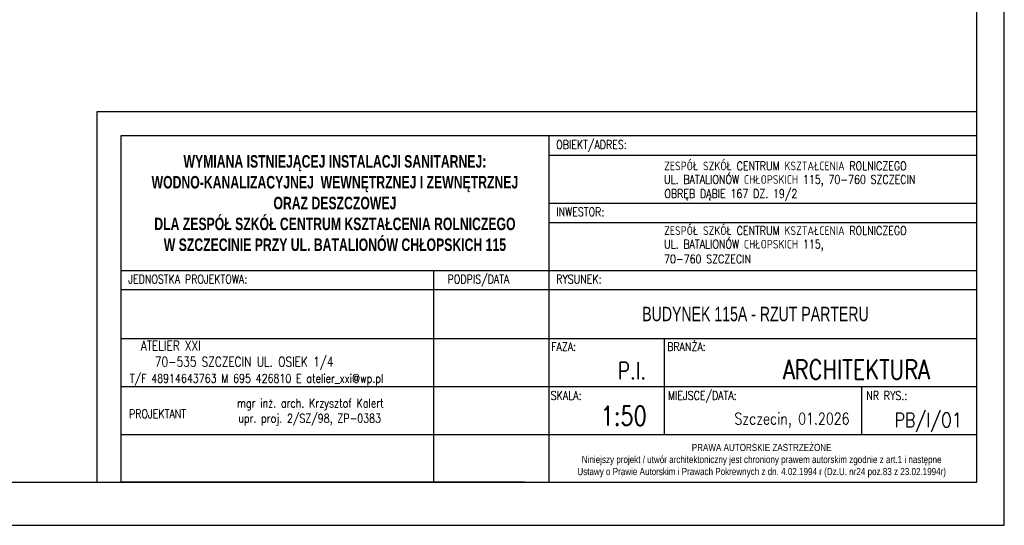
# Model space of a CAD drawing. Header units: millimetres. Extents: x -1657 to 1139, y -216 to 3193.
# Tile 2 of 6: x -581 to 443, y -216 to 310. Entities that reach past the tile are written whole.
import ezdxf
from ezdxf.enums import TextEntityAlignment as Align

# ---------------------------------------------------------------- set-up
doc = ezdxf.new("R2010")
doc.units = ezdxf.units.MM
doc.layers.get('0').update_dxf_attribs({"color": 252})
doc.layers.add('TABELKA', color=252, linetype='Continuous')
doc.styles.add('ROMANS', font='romans.shx', dxfattribs={"width": 0.75})
doc.styles.add('STYLE2', font='romans.shx', dxfattribs={"width": 0.9})
doc.styles.add('STYLE3', font='arial.ttf', dxfattribs={"width": 0.7})
doc.styles.add('STYLE5PRAWA', font='arial.ttf', dxfattribs={"width": 0.8})

# ---------------------------------------------------------------- blocks, each defined once
blk = doc.blocks.new('PRAWAAUTOR1')
at = {"insert": (443, 174.2), "char_height": 7.5, "width": 500, "attachment_point": 5, "style": 'STYLE5PRAWA'}
blk.add_mtext('\\fArial|b0|i0|c238|p34;PRAWA AUTORSKIE ZASTRZEŻONE\\PNiniejszy projekt / utwór architektoniczny jest chroniony prawem autorskim zgodnie z art.1 i następne \\PUstawy o Prawie Autorskim i Prawach Pokrewnych z dn. 4.02.1994 r (Dz.U. nr24 poz.83 z 23.02.1994r)', dxfattribs=at)

msp = doc.modelspace()

# ---------------------------------------------------------------- hatches: boundary and pattern name
h = msp.add_hatch(color=7)
h.dxf.hatch_style = 2
h.paths.add_polyline_path([(402.3, 66), (402.3, 65.9)])
h = msp.add_hatch(color=7)
h.paths.add_polyline_path([(310.3, 26.4), (310.3, 26.3)])
h.paths.add_polyline_path([(310.3, 26.3), (310.3, 26.4)])
h = msp.add_hatch(color=7)
h.paths.add_polyline_path([(312.1, 26.3), (312.1, 26.4)])
h.paths.add_polyline_path([(312.1, 26.3), (312.1, 26.4)])
h = msp.add_hatch(color=7)
h.dxf.hatch_style = 2
h.paths.add_polyline_path([(314.3, 26.4), (314.3, 26.3)])
h = msp.add_hatch(color=7)
h.paths.add_polyline_path([(315.1, 26.4), (315.1, 26.3)])
h.paths.add_polyline_path([(315.1, 26.3), (315.1, 26.4)])
h = msp.add_hatch(color=7)
h.paths.add_polyline_path([(333.7, 24.3), (333.7, 24.2)])
h.paths.add_polyline_path([(333.7, 24.3), (333.7, 24.2)])
h = msp.add_hatch(color=7)
h.dxf.hatch_style = 2
h.paths.add_polyline_path([(338.8, 24.3), (338.8, 24.2)])

# ---------------------------------------------------------------- linework, layer by layer
at = {"layer": 'TABELKA'}
for p, q in [((413.9, 214.2), (-501.1, 214.2)), ((-501.1, 214.2), (-501.1, -171)), ((413.9, 189.2), (-476.1, 189.2)), ((-476.1, 189.2), (-476.1, -171)), ((-31.1, 189.2), (-31.1, -171)), ((413.9, -121.6), (413.9, 189.2)), ((413.9, -171), (413.9, 189.2)), ((413.9, -171), (413.9, 189.2)), ((413.9, -121.6), (413.9, 189.2)), ((413.9, -171), (413.9, 189.2)), ((-31.1, 169.2), (413.9, 169.2)), ((-31.1, 119.2), (413.9, 119.2)), ((-31.1, 99.2), (413.9, 99.2)), ((-476.1, 49.2), (413.9, 49.2)), ((-476.1, 49.2), (-31.1, 49.2)), ((-151.1, 49.2), (-151.1, -171)), ((-476.1, 29.2), (413.9, 29.2)), ((-476.1, 29.2), (-31.1, 29.2)), ((-476.1, -21.6), (413.9, -21.6)), ((88.9, -21.6), (88.9, -121.6)), ((88.9, -21.6), (88.9, -121.6)), ((-476.1, -71.6), (413.9, -71.6)), ((-476.1, -71.6), (-31.1, -71.6)), ((293.9, -71.6), (293.9, -121.6)), ((-476.1, -121.6), (413.9, -121.6)), ((-476.1, -121.6), (413.9, -121.6)), ((-56.1, -171), (-476.1, -171)), ((-476.1, -171), (413.9, -171))]:
    msp.add_line(p, q, dxfattribs=at)
for points in [[(-1657.5, 1269.1), (-1657.5, -215.9), (442.5, -215.9), (442.5, 1269.1)], [(-1556.7, -171), (413.9, -171), (413.9, 1228.7), (-1556.7, 1228.7)], [(-1556.7, -171), (413.9, -171), (413.9, 1228.7), (-1556.7, 1228.7)]]:
    msp.add_lwpolyline(points, close=True, dxfattribs=at)

# ---------------------------------------------------------------- block references
msp.add_blockref('PRAWAAUTOR1', (-252.8, -322.8), dxfattribs=at)

# ---------------------------------------------------------------- texts
at = {"layer": 'TABELKA', "width": 0.8}
for s, style, p in [('OBIEKT/ADRES:', 'ROMANS', (-23.5, 175.6)), ('ZESPÓŁ SZKÓŁ CENTRUM KSZTAŁCENIA ROLNICZEGO', 'ROMANS', (88.8, 153.4)), ('UL. BATALIONÓW CHŁOPSKICH 115, 70-760 SZCZECIN  ', 'ROMANS', (88.7, 139.3)), ('OBRĘB DĄBIE 167 DZ. 19/2', 'ROMANS', (89, 124.6)), ('INWESTOR:', 'ROMANS', (-23.5, 105.6)), ('ZESPÓŁ SZKÓŁ CENTRUM KSZTAŁCENIA ROLNICZEGO', 'ROMANS', (88.8, 86.1)), ('UL. BATALIONÓW CHŁOPSKICH 115, ', 'ROMANS', (88.7, 72)), ('70-760 SZCZECIN  ', 'ROMANS', (88.7, 56.6)), ('JEDNOSTKA PROJEKTOWA:', 'ROMANS', (-468.5, 35.6)), ('PODPIS/DATA', 'ROMANS', (-136.4, 35.6)), ('RYSUNEK:', 'ROMANS', (-23.5, 35.6)), ('FAZA:', 'ROMANS', (-28.7, -34.6)), ('BRANŻA:', 'ROMANS', (91.9, -34.6)), ('T/F 48914643763 M 695 426810 E atelier_xxi@wp.pl', 'ROMANS', (-466.8, -67.6)), ('SKALA:', 'ROMANS', (-29.2, -85.4)), ('MIEJSCE/DATA:', 'ROMANS', (92.6, -85.4)), ('NR RYS.:', 'ROMANS', (299, -85.5)), ('mgr inż. arch. Krzysztof Kalert', 'STYLE2', (-355.4, -93.3)), ('PROJEKTANT', 'STYLE2', (-467.7, -104.5)), ('upr. proj. 2/SZ/98, ZP-0383', 'STYLE2', (-354.1, -109.1))]:
    msp.add_text(s, height=9, dxfattribs=dict(at, style=style)).set_placement(p)
at = {"layer": 'TABELKA', "style": 'ROMANS', "width": 0.8}
for s, height, p in [('ATELIER XXI ', 10, (-387.6, -34.2)), ('70-535 SZCZECIN UL. OSIEK 1/4', 10, (-255, -50.8)), ('P.I.', 17.5, (70.1, -63.8)), ('ARCHITEKTURA', 20, (365.1, -63.9)), ('1:50', 20, (70.7, -112.1)), ('Szczecin, 01.2026', 12, (281.6, -111)), ('PB/I/O1', 15, (398.3, -114))]:
    msp.add_text(s, height=height, dxfattribs=at).set_placement(p, align=Align.RIGHT)
at = {"layer": 'TABELKA', "insert": (-253.6, 119.2), "char_height": 13, "width": 445, "attachment_point": 5, "style": 'STYLE3'}
msp.add_mtext('{\\fArial|b1|i0|c238|p34;WYMIANA ISTNIEJĄCEJ INSTALACJI SANITARNEJ: WODNO-KANALIZACYJNEJ  WEWNĘTRZNEJ I ZEWNĘTRZNEJ  \\PORAZ DESZCZOWEJ \\PDLA ZESP\\fArial|b1|i0|c0|p34;Ó\\fArial|b1|i0|c238|p34;Ł SZK\\fArial|b1|i0|c0|p34;Ó\\fArial|b1|i0|c238|p34;Ł CENTRUM KSZTAŁCENIA ROLNICZEGO \\PW SZCZECINIE PRZY UL. BATALION\\fArial|b1|i0|c0|p34;Ó\\fArial|b1|i0|c238|p34;W CHŁOPSKICH 115}', dxfattribs=at)
at = {"layer": 'TABELKA', "insert": (66, 11.4), "char_height": 15, "attachment_point": 1, "style": 'STYLE3'}
msp.add_mtext('{\\fArial|b0|i0|c0|p0;BUDYNEK 115A - RZUT PARTERU}', dxfattribs=at)

doc.saveas('drawing.dxf')
